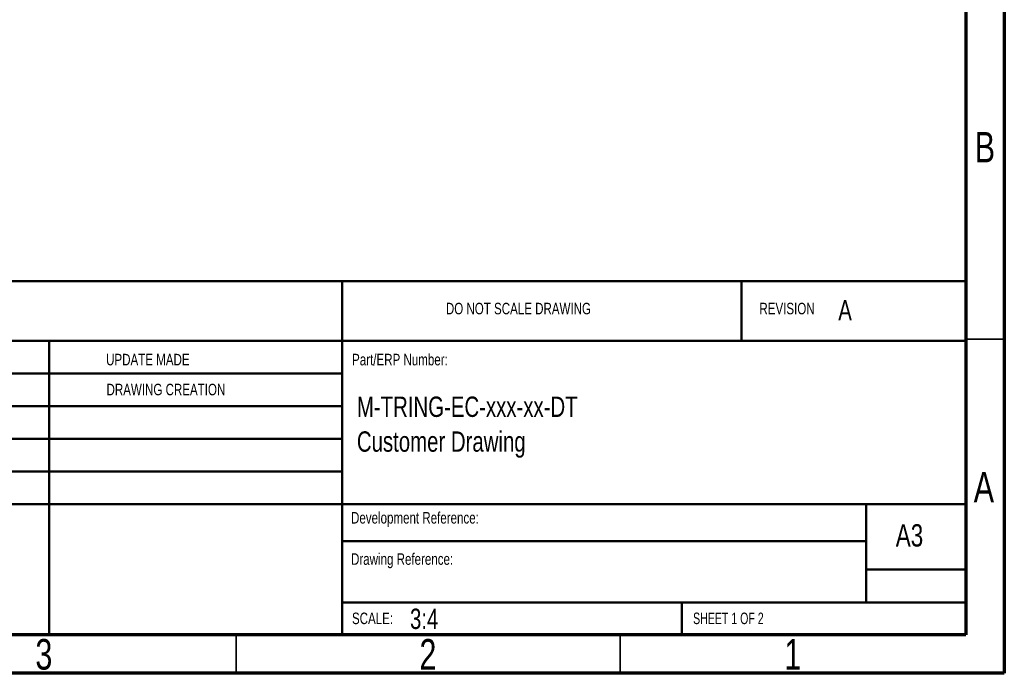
# Model space of a CAD drawing. Header units: millimetres. Extents: x 15 to 415, y 5 to 292.
# Tile 3 of 8: x 287 to 415, y 5 to 90. Entities that reach past the tile are written whole.
import ezdxf

# ---------------------------------------------------------------- set-up
doc = ezdxf.new("R2010")
doc.units = ezdxf.units.MM
doc.styles.add('SLDTEXTSTYLE0', font='TXT', dxfattribs={"width": 0.75})
doc.styles.add('SLDTEXTSTYLE1', font='TXT', dxfattribs={"width": 0.6875})

# ---------------------------------------------------------------- blocks, each defined once
blk = doc.blocks.new('SW_NOTE_0_2')
at = {"color": 0, "linetype": 'Continuous', "lineweight": 0, "char_height": 2.6458, "attachment_point": 1, "style": 'SLDTEXTSTYLE0'}
for s, insert in [('M-TRING-EC-xxx-xx-DT', (0, 3.41)), ('Customer Drawing', (0, -1.12))]:
    blk.add_mtext(s, dxfattribs=dict(at, insert=insert))

msp = doc.modelspace()

# ---------------------------------------------------------------- linework, layer by layer
at = {"color": 7, "linetype": 'Continuous', "lineweight": 70}
for p, q in [((415, 292), (415, 5)), ((410, 287), (410, 10)), ((410, 10), (20, 10)), ((415, 5), (15, 5))]:
    msp.add_line(p, q, dxfattribs=at)
at = {"color": 7, "linetype": 'Continuous', "lineweight": 50}
for p, q in [((230, 56.037921), (410, 56.037921)), ((328.8, 56.037921), (328.8, 10)), ((380.8, 48.25), (380.8, 56.037921)), ((410, 48.25), (230, 48.25)), ((290.650684, 10), (290.650684, 48.25)), ((328.8, 44), (230, 44)), ((328.8, 39.75), (230, 39.75)), ((328.8, 35.5), (230, 35.5)), ((328.8, 31.25), (230, 31.25)), ((284.6, 27), (410, 27)), ((397, 14.25), (397, 27)), ((397, 22.182065), (328.8, 22.182065)), ((410, 18.5), (397, 18.5)), ((410, 14.198294), (328.8, 14.198294)), ((373, 10), (373, 14.25))]:
    msp.add_line(p, q, dxfattribs=at)
at = {"color": 7, "linetype": 'Continuous', "lineweight": 35}
for p, q in [((410, 48.5), (415, 48.5)), ((315, 10), (315, 5)), ((365, 10), (365, 5))]:
    msp.add_line(p, q, dxfattribs=at)

# ---------------------------------------------------------------- block references
at = {"color": 7, "linetype": 'Continuous', "lineweight": 0}
msp.add_blockref('SW_NOTE_0_2', (330.71216, 37.603142), dxfattribs=at)

# ---------------------------------------------------------------- texts
for s, insert, char_height, attachment_point, style in [('B', (412.470602, 75.456189), 3.96875, 2, 'SLDTEXTSTYLE0'), ('DO NOT SCALE DRAWING', (342.300591, 53.217477), 1.5, 1, 'SLDTEXTSTYLE0'), ('REVISION', (383.118215, 53.217477), 1.5, 1, 'SLDTEXTSTYLE0'), ('A', (393.382511, 53.577358), 2.645833, 1, 'SLDTEXTSTYLE0'), ('UPDATE MADE', (298.065442, 46.576179), 1.5, 1, 'SLDTEXTSTYLE0'), ('Part/ERP Number:', (330.090161, 46.576179), 1.5, 1, 'SLDTEXTSTYLE0'), ('DRAWING CREATION', (298.11812, 42.679196), 1.5, 1, 'SLDTEXTSTYLE0'), ('A', (412.339688, 31.206189), 3.96875, 2, 'SLDTEXTSTYLE0'), ('Development Reference:', (329.953002, 25.986056), 1.5, 1, 'SLDTEXTSTYLE0'), ('A3', (400.871156, 24.406389), 2.9104167, 1, 'SLDTEXTSTYLE0'), ('Drawing Reference:', (329.953002, 20.617695), 1.5, 1, 'SLDTEXTSTYLE0'), ('SCALE:', (330.073966, 12.900087), 1.5, 1, 'SLDTEXTSTYLE0'), ('3:4', (337.629645, 13.414645), 2.6458333, 1, 'SLDTEXTSTYLE0'), ('SHEET 1 OF 2', (374.478294, 12.900087), 1.5, 1, 'SLDTEXTSTYLE1'), ('3', (289.960037, 9.456189), 3.96875, 2, 'SLDTEXTSTYLE0'), ('2', (339.960037, 9.456189), 3.96875, 2, 'SLDTEXTSTYLE0'), ('1', (387.460037, 9.456189), 3.96875, 2, 'SLDTEXTSTYLE0')]:
    msp.add_mtext(s, dxfattribs=dict(at, insert=insert, char_height=char_height, attachment_point=attachment_point, style=style))

doc.saveas('drawing.dxf')
